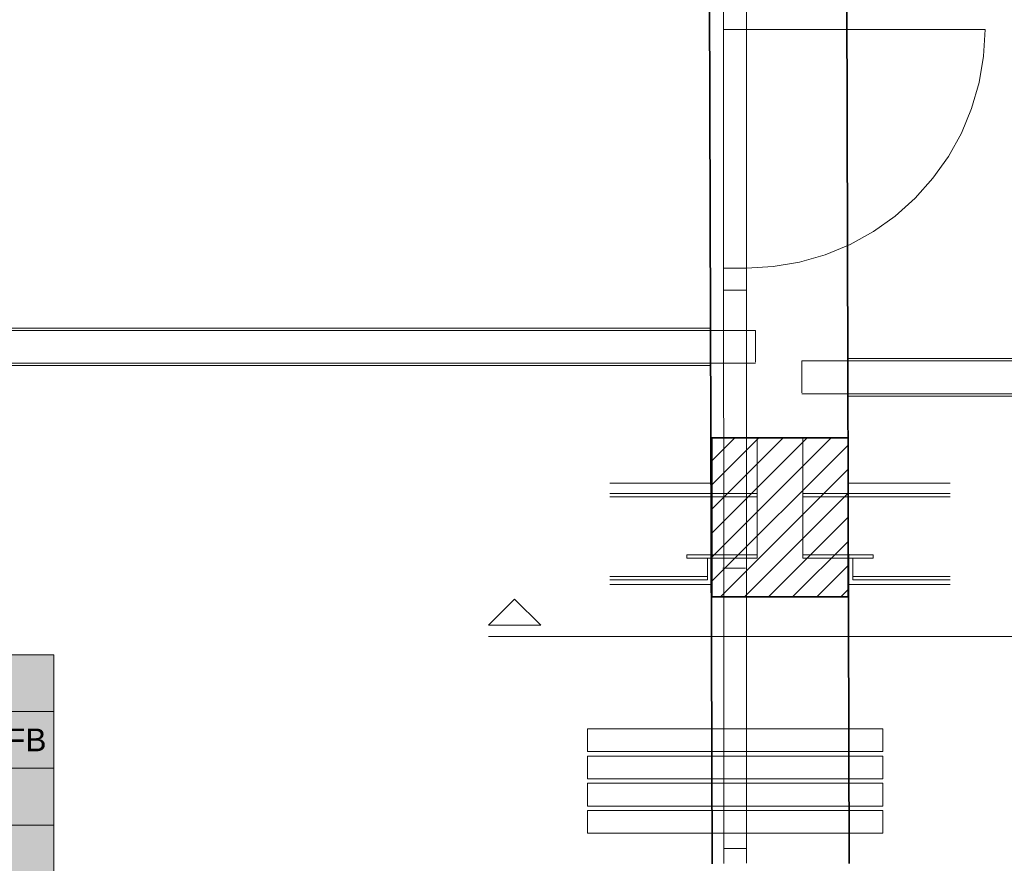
# Model space of a CAD drawing. Extents: x -297 to 573, y -46 to 548.
# Tile 147 of 188: x 109 to 195, y 337 to 411. Entities that reach past the tile are written whole.
import ezdxf
from ezdxf.lldxf.tags import DXFTag

# ---------------------------------------------------------------- set-up
doc = ezdxf.new("R2010")
doc.units = 0
doc.layers.get('0').update_dxf_attribs({"lineweight": 35})
for name, color, linetype, lineweight in [('5_EG-BESTAND', 7, 'Continuous', 25), ('5_EG-DURCHBRÜCHE', 7, 'Continuous', 25), ('5_EG-NEU', 7, 'Continuous', 25), ('5_EG-SCHNITT BETONRAHMEN', 7, 'Continuous', 25), ('5_EG-STATIK', 7, 'Continuous', 25)]:
    doc.layers.add(name, color=color, linetype=linetype, lineweight=lineweight)
doc.layers.add('H_Ruecklauf_Beschriftung', color=5, linetype='Continuous', lineweight=18, true_color=0x0000ff)
doc.styles.get("Standard").update_dxf_attribs({"font": 'arial.ttf'})
tags = doc.linetypes.add('ALL_S14', pattern=[0.002, 0.001, -0.001]).pattern_tags.tags
tags[6:7] = [DXFTag(74, 4), DXFTag(75, 0), DXFTag(340, '0'), DXFTag(46, 1.0), DXFTag(50, 0.0), DXFTag(44, 0.0), DXFTag(45, 0.0)]
tags[4:5] = [DXFTag(74, 4), DXFTag(75, 0), DXFTag(340, '0'), DXFTag(46, 1.0), DXFTag(50, 0.0), DXFTag(44, 0.0), DXFTag(45, 0.0)]
tags = doc.linetypes.add('ALL_S16', pattern=[0.0005, 0, -0.0005]).pattern_tags.tags
tags[6:7] = [DXFTag(74, 4), DXFTag(75, 0), DXFTag(340, '0'), DXFTag(46, 1.0), DXFTag(50, 0.0), DXFTag(44, 0.0), DXFTag(45, 0.0)]
tags[4:5] = [DXFTag(74, 4), DXFTag(75, 0), DXFTag(340, '0'), DXFTag(46, 1.0), DXFTag(50, 0.0), DXFTag(44, 0.0), DXFTag(45, 0.0)]
tags = doc.linetypes.add('PUNKT2_S9', pattern=[0.0005, 0, -0.0005]).pattern_tags.tags
tags[6:7] = [DXFTag(74, 4), DXFTag(75, 0), DXFTag(340, '0'), DXFTag(46, 1.0), DXFTag(50, 0.0), DXFTag(44, 0.0), DXFTag(45, 0.0)]
tags[4:5] = [DXFTag(74, 4), DXFTag(75, 0), DXFTag(340, '0'), DXFTag(46, 1.0), DXFTag(50, 0.0), DXFTag(44, 0.0), DXFTag(45, 0.0)]
tags = doc.linetypes.add('STRICHPUNKT2_S5', pattern=[0.01, 0.008, -0.001, 0, -0.001]).pattern_tags.tags
tags[10:11] = [DXFTag(74, 4), DXFTag(75, 0), DXFTag(340, '0'), DXFTag(46, 1.0), DXFTag(50, 0.0), DXFTag(44, 0.0), DXFTag(45, 0.0)]
tags[8:9] = [DXFTag(74, 4), DXFTag(75, 0), DXFTag(340, '0'), DXFTag(46, 1.0), DXFTag(50, 0.0), DXFTag(44, 0.0), DXFTag(45, 0.0)]
tags[6:7] = [DXFTag(74, 4), DXFTag(75, 0), DXFTag(340, '0'), DXFTag(46, 1.0), DXFTag(50, 0.0), DXFTag(44, 0.0), DXFTag(45, 0.0)]
tags[4:5] = [DXFTag(74, 4), DXFTag(75, 0), DXFTag(340, '0'), DXFTag(46, 1.0), DXFTag(50, 0.0), DXFTag(44, 0.0), DXFTag(45, 0.0)]
tags = doc.linetypes.add('VERDECKT2_S2', pattern=[0.0027, 0.002, -0.0007]).pattern_tags.tags
tags[6:7] = [DXFTag(74, 4), DXFTag(75, 0), DXFTag(340, '0'), DXFTag(46, 1.0), DXFTag(50, 0.0), DXFTag(44, 0.0), DXFTag(45, 0.0)]
tags[4:5] = [DXFTag(74, 4), DXFTag(75, 0), DXFTag(340, '0'), DXFTag(46, 1.0), DXFTag(50, 0.0), DXFTag(44, 0.0), DXFTag(45, 0.0)]

# ---------------------------------------------------------------- blocks, each defined once
blk = doc.blocks.new('Referenz-A07ALD4Q1N', base_point=(-101.907, -12.836))
at = {"layer": '5_EG-BESTAND', "color": 0, "linetype": 'ALL_S14', "lineweight": 13, "ltscale": 0.13}
for p, q in [((-30.185, 383.577), (173.447, 383.577)), ((321.786, 380.889), (177.513, 380.889)), ((-30.185, 380.676), (173.447, 380.676)), ((321.791, 377.989), (177.513, 377.989))]:
    blk.add_line(p, q, dxfattribs=at)
at = {"layer": '5_EG-DURCHBRÜCHE', "color": 0, "linetype": 'ALL_S14', "lineweight": 13, "ltscale": 0.13}
for p, q in [((173.447, 380.777), (173.447, 383.577)), ((177.513, 378.089), (177.513, 380.889))]:
    blk.add_line(p, q, dxfattribs=at)
at = {"layer": '5_EG-NEU', "color": 0, "linetype": 'VERDECKT2_S2', "lineweight": 13, "ltscale": 0.13}
for p, q in [((170.652, 338.898), (170.631, 439.47)), ((172.652, 338.898), (172.631, 439.47)), ((172.656, 410.057), (193.656, 410.057)), ((193.524, 407.706), (193.656, 410.057)), ((193.13, 405.384), (193.524, 407.706)), ((192.478, 403.121), (193.13, 405.384)), ((191.577, 400.946), (192.478, 403.121)), ((190.437, 398.885), (191.577, 400.946)), ((189.075, 396.964), (190.437, 398.885)), ((187.505, 395.208), (189.075, 396.964)), ((185.749, 393.639), (187.505, 395.208)), ((183.829, 392.276), (185.749, 393.639)), ((181.768, 391.137), (183.829, 392.276)), ((179.592, 390.236), (181.768, 391.137)), ((177.329, 389.584), (179.592, 390.236)), ((175.007, 389.189), (177.329, 389.584)), ((172.656, 389.057), (175.007, 389.189))]:
    blk.add_line(p, q, dxfattribs=at)
at = {"layer": '5_EG-NEU', "color": 0, "lineweight": 13}
for p, q in [((170.629, 410.057), (172.629, 410.057)), ((170.627, 389.057), (172.627, 389.057)), ((170.627, 387.12), (172.627, 387.12)), ((170.563, 362.645), (172.563, 362.645)), ((158.652, 346.498), (158.652, 348.498)), ((158.652, 348.498), (184.652, 348.498)), ((184.652, 348.498), (184.652, 346.498)), ((184.652, 346.498), (158.652, 346.498)), ((158.652, 344.098), (158.652, 346.098)), ((158.652, 346.098), (184.652, 346.098)), ((184.652, 346.098), (184.652, 344.098)), ((184.652, 344.098), (158.652, 344.098)), ((158.652, 341.698), (158.652, 343.698)), ((158.652, 343.698), (184.652, 343.698)), ((184.652, 343.698), (184.652, 341.698)), ((184.652, 341.698), (158.652, 341.698)), ((158.652, 339.298), (158.652, 341.298)), ((158.652, 341.298), (184.652, 341.298)), ((184.652, 341.298), (184.652, 339.298)), ((184.652, 339.298), (158.652, 339.298)), ((170.652, 338.898), (170.652, 336.65)), ((172.652, 338.898), (172.652, 336.658)), ((170.652, 337.943), (172.652, 337.943))]:
    blk.add_line(p, q, dxfattribs=at)
at = {"layer": '5_EG-NEU', "color": 0, "linetype": 'ALL_S14', "lineweight": 13, "ltscale": 0.13}
for p, q in [((169.453, 383.777), (-30.185, 383.777)), ((321.786, 381.089), (181.513, 381.089)), ((169.458, 380.476), (-30.185, 380.476)), ((321.791, 377.789), (181.516, 377.789))]:
    blk.add_line(p, q, dxfattribs=at)
at = {"layer": '5_EG-SCHNITT BETONRAHMEN', "color": 0, "lineweight": 35}
for p, q in [((169.601, 374.107), (169.601, 360.107)), ((181.601, 374.107), (169.601, 374.107)), ((181.601, 360.107), (181.601, 374.107)), ((169.601, 360.107), (181.601, 360.107))]:
    blk.add_line(p, q, dxfattribs=at)
at = {"layer": '5_EG-SCHNITT BETONRAHMEN', "color": 0, "lineweight": 13}
for p, q in [((169.601, 363.6), (180.108, 374.107)), ((169.601, 367.843), (175.866, 374.107)), ((169.601, 372.085), (171.623, 374.107)), ((170.351, 360.107), (181.601, 371.357)), ((160.601, 370.107), (169.601, 370.107)), ((181.601, 370.107), (190.601, 370.107)), ((160.601, 369.207), (169.601, 369.207)), ((160.601, 368.908), (169.601, 368.908)), ((190.601, 369.207), (181.601, 369.207)), ((190.601, 368.908), (181.601, 368.908)), ((174.594, 360.107), (181.601, 367.115)), ((167.401, 363.507), (167.401, 363.807)), ((167.401, 363.807), (167.401, 363.807)), ((167.401, 363.807), (169.601, 363.807)), ((167.401, 363.507), (167.401, 363.507)), ((169.601, 363.507), (167.401, 363.507)), ((169.201, 363.507), (169.201, 361.607)), ((183.801, 363.807), (181.601, 363.807)), ((181.601, 363.507), (183.801, 363.507)), ((182.001, 363.507), (182.001, 361.607)), ((183.801, 363.507), (183.801, 363.807)), ((183.801, 363.807), (183.801, 363.807)), ((183.801, 363.507), (183.801, 363.507)), ((178.836, 360.107), (181.601, 362.872)), ((160.601, 361.906), (169.201, 361.906)), ((190.601, 361.906), (182.001, 361.906)), ((160.601, 361.607), (169.201, 361.607)), ((160.601, 361.207), (169.601, 361.207)), ((190.601, 361.207), (181.591, 361.207)), ((190.601, 361.607), (182.001, 361.607)), ((149.914, 357.613), (152.223, 359.922)), ((152.223, 359.922), (154.532, 357.613)), ((152.223, 359.922), (152.223, 359.922)), ((149.914, 357.613), (154.532, 357.613))]:
    blk.add_line(p, q, dxfattribs=at)
at = {"layer": '5_EG-SCHNITT BETONRAHMEN', "color": 0, "linetype": 'VERDECKT2_S2', "lineweight": 13, "ltscale": 0.13}
for p, q in [((169.601, 365.721), (177.987, 374.107)), ((169.601, 369.964), (173.744, 374.107)), ((169.601, 361.479), (181.601, 373.479)), ((172.472, 360.107), (181.601, 369.236)), ((176.715, 360.107), (181.601, 364.993)), ((168.513, 363.807), (168.513, 363.807)), ((182.689, 363.807), (182.689, 363.807)), ((180.958, 360.107), (181.601, 360.751))]:
    blk.add_line(p, q, dxfattribs=at)
at = {"layer": '5_EG-SCHNITT BETONRAHMEN', "color": 0, "linetype": 'ALL_S14', "lineweight": 13, "ltscale": 0.13}
for p, q in [((173.601, 363.507), (173.601, 374.107)), ((177.601, 363.507), (177.601, 374.107))]:
    blk.add_line(p, q, dxfattribs=at)
at = {"layer": '5_EG-SCHNITT BETONRAHMEN', "color": 0, "linetype": 'PUNKT2_S9', "lineweight": 13, "ltscale": 0.13}
for p, q in [((169.601, 369.207), (173.601, 369.207)), ((169.601, 368.908), (173.601, 368.908)), ((181.601, 369.207), (177.601, 369.207)), ((181.601, 368.908), (177.601, 368.908)), ((167.401, 363.807), (173.601, 363.807)), ((169.601, 363.507), (173.601, 363.507)), ((183.801, 363.807), (177.601, 363.807)), ((181.601, 363.507), (177.601, 363.507))]:
    blk.add_line(p, q, dxfattribs=at)
at = {"layer": '5_EG-SCHNITT BETONRAHMEN', "color": 0, "linetype": 'STRICHPUNKT2_S5', "lineweight": 13, "ltscale": 0.13}
blk.add_line((149.914, 356.613), (201.514, 356.613), dxfattribs=at)
at = {"layer": '5_EG-STATIK', "color": 0, "linetype": 'ALL_S16', "lineweight": 35, "ltscale": 0.35}
for p, q in [((169.298, 439.47), (169.615, 336.606)), ((181.421, 439.47), (181.697, 336.65))]:
    blk.add_line(p, q, dxfattribs=at)
blk = doc.blocks.new('Bauteilbeschriftung-A07ALD7E1N', base_point=(75.786, 316.17))
at = {"color": 0, "lineweight": -2}
for p, q in [((75.786, 355.019), (111.64, 355.019)), ((75.786, 335.019), (75.786, 355.019)), ((111.64, 355.019), (111.64, 335.019)), ((75.786, 350.019), (111.64, 350.019)), ((75.786, 345.019), (111.64, 345.019)), ((75.786, 340.019), (111.64, 340.019)), ((111.64, 335.019), (75.786, 335.019))]:
    blk.add_line(p, q, dxfattribs=at)
at = {"color": 0, "linetype": 'ByBlock', "lineweight": -2, "ltscale": 0.18}
blk.add_line((75.786, 335.019), (75.786, 316.17), dxfattribs=at)
at = {"color": 7, "linetype": 'ByBlock', "lineweight": -2, "ltscale": 0.18, "true_color": 0xffffff}
for points in [[(75.786, 335.019), (111.64, 335.019), (75.786, 355.019)], [(111.64, 335.019), (75.786, 355.019), (111.64, 355.019)]]:
    blk.add_solid(points, dxfattribs=at)
at = {"color": 0, "linetype": 'ByBlock', "lineweight": -2, "ltscale": 0.18, "char_height": 2, "attachment_point": 1}
for s, insert in [('{\\fArial;DN 15}', (76.453, 353.519)), ('{\\fArial;Mitte Bauteil = 0 cm ab FFB}', (76.453, 348.519)), ('{\\fArial;ṁ = 215.15 kg/h}', (76.453, 343.519)), ('{\\fArial;Temponox }', (76.453, 338.519))]:
    blk.add_mtext(s, dxfattribs=dict(at, insert=insert))

msp = doc.modelspace()

# ---------------------------------------------------------------- block references
at = {"color": 251, "lineweight": 25, "ltscale": 0.25, "true_color": 0x585858}
msp.add_blockref('Referenz-A07ALD4Q1N', (-101.907, -12.836), dxfattribs=at)
at = {"layer": 'H_Ruecklauf_Beschriftung', "ltscale": 0.18}
msp.add_blockref('Bauteilbeschriftung-A07ALD7E1N', (75.786, 316.17), dxfattribs=at)

doc.saveas('drawing.dxf')
